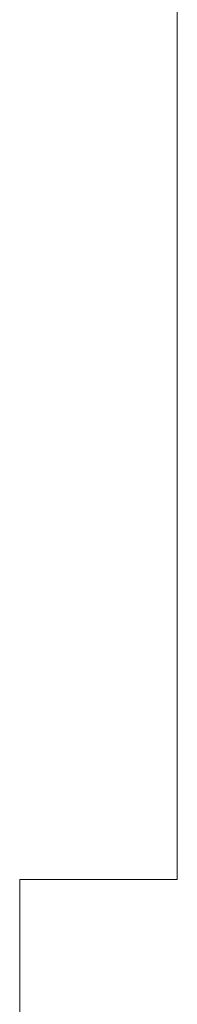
# Model space of a CAD drawing. Header units: millimetres. Extents: x 204754 to 495640, y -178579 to -98814.
# Tile 74 of 179: x 265375 to 265705, y -132151 to -130082. Entities that reach past the tile are written whole.
import ezdxf

# ---------------------------------------------------------------- set-up
doc = ezdxf.new("R2010")
doc.units = ezdxf.units.MM
doc.header["$MEASUREMENT"] = 0
doc.layers.get('0').update_dxf_attribs({"color": 252, "lineweight": 5})
doc.layers.add('Nowe_! NAZWY POM_Nr_pióra__19', color=252, linetype='Continuous', lineweight=5)
doc.layers.add('Nowe_Nowe_220(1)-A Ściany zewnętrzne_Nr_pióra__57', color=252, linetype='Continuous', lineweight=5)

# ---------------------------------------------------------------- blocks, each defined once
blk = doc.blocks.new('podkład 20251118')
at = {"layer": 'Nowe_! NAZWY POM_Nr_pióra__19', "color": 252, "linetype": 'Continuous', "lineweight": 5}
for p, q in [((265704.8, -131888.4), (265704.8, -128538.4)), ((265374.8, -132686.6), (265374.8, -131888.4)), ((265374.8, -131888.4), (265704.8, -131888.4))]:
    blk.add_line(p, q, dxfattribs=at)
at = {"layer": 'Nowe_Nowe_220(1)-A Ściany zewnętrzne_Nr_pióra__57', "color": 252, "linetype": 'Continuous', "lineweight": 5}
for p, q in [((265704.8, -127038.4), (265704.8, -131888.4)), ((265374.8, -131888.4), (265704.8, -131888.4)), ((265374.8, -131888.4), (265374.8, -132678.4))]:
    blk.add_line(p, q, dxfattribs=at)

msp = doc.modelspace()

# ---------------------------------------------------------------- block references
msp.add_blockref('podkład 20251118', (0, 0))

doc.saveas('drawing.dxf')
